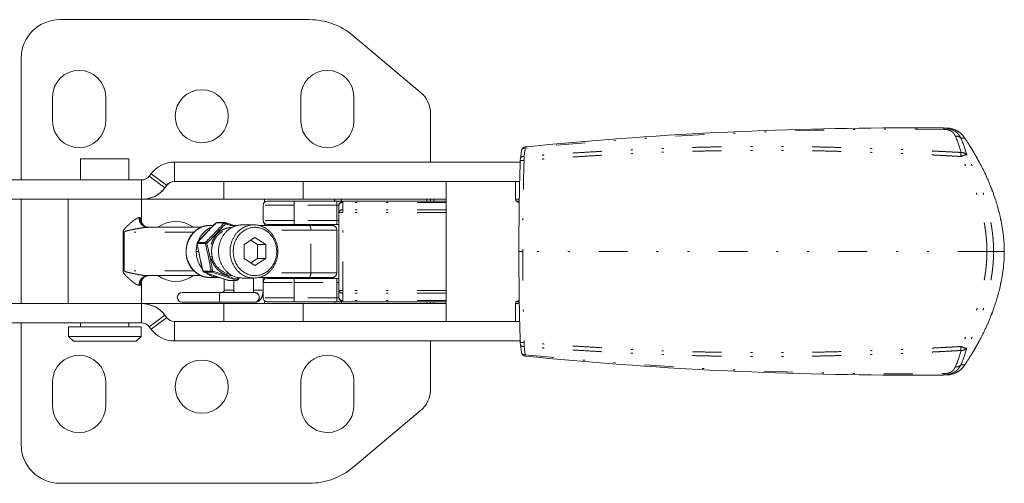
# Model space of a CAD drawing. Header units: millimetres. Extents: x 71 to 466, y 113 to 328.
# Tile 2 of 6: x 159 to 261, y 126 to 174. Entities that reach past the tile are written whole.
import ezdxf

# ---------------------------------------------------------------- set-up
doc = ezdxf.new("R2010")
doc.units = ezdxf.units.MM
doc.header["$MEASUREMENT"] = 0
doc.linetypes.add('DASHEDBIDOT', pattern=[12.4, 3, -3, 0.2, -3, 0.2, -3])
doc.layers.add('Layer0000', color=7, linetype='Continuous', lineweight=20)

msp = doc.modelspace()

# ---------------------------------------------------------------- linework, layer by layer
at = {"layer": 'Layer0000', "color": 7, "linetype": 'Continuous', "lineweight": 20}
for p, q in [((163.5, 174.13), (189.35, 174.13)), ((193.85, 172.49), (200.83, 166.63)), ((159.5, 170.13), (159.5, 157.53)), ((162.75, 166.13), (162.75, 163.63)), ((168.25, 163.63), (168.25, 166.13)), ((188.45, 166.12), (188.46, 163.62)), ((193.96, 163.63), (193.95, 166.13)), ((201.9, 159.38), (201.9, 164.34)), ((251.23, 162.93), (251.23, 162.93)), ((254.99, 162.91), (255.25, 162.91)), ((211.19, 159.73), (211.31, 160.58)), ((165.66, 157.53), (165.66, 159.73)), ((165.66, 159.73), (166.18, 159.73)), ((166.18, 159.73), (170.66, 159.73)), ((170.66, 157.53), (170.66, 159.73)), ((175.36, 159.38), (211.17, 159.38)), ((172.77, 157.92), (172.96, 158.18)), ((148.31, 157.53), (171.97, 157.53)), ((211.12, 157.38), (175.36, 157.38)), ((180.47, 157.38), (180.47, 155.53)), ((188.7, 157.38), (188.7, 155.53)), ((203.5, 142.88), (203.5, 157.38)), ((210.7, 157.38), (210.7, 155.53)), ((210.7, 157.38), (210.7, 155.53)), ((174.56, 156.98), (174.36, 156.72)), ((174.58, 156.98), (174.39, 156.72)), ((171.97, 155.53), (148.31, 155.53)), ((159.5, 155.53), (159.5, 144.73)), ((164.36, 155.53), (164.36, 144.73)), ((171.96, 155.53), (171.96, 153.18)), ((171.97, 155.53), (171.99, 155.53)), ((180.47, 155.53), (171.99, 155.53)), ((188.7, 155.53), (180.47, 155.53)), ((184.7, 155.23), (184.7, 155.53)), ((187.76, 155.33), (184.96, 155.33)), ((192.2, 155.33), (187.76, 155.33)), ((203.5, 155.53), (188.7, 155.53)), ((192.74, 155.33), (192.2, 155.33)), ((203.5, 155.33), (192.81, 155.33)), ((201.9, 155.33), (201.9, 155.53)), ((211.08, 155.53), (210.7, 155.53)), ((211.08, 155.33), (210.77, 155.33)), ((184.56, 154.93), (184.56, 153.33)), ((192.41, 154.16), (192.41, 154.93)), ((192.41, 146.09), (192.41, 154.16)), ((180.6, 153.12), (179.78, 153.12)), ((184.7, 152.83), (184.7, 153.02)), ((178.12, 152.63), (172.64, 152.63)), ((179.43, 152.83), (179.05, 152.83)), ((181.93, 152.83), (181.52, 152.83)), ((183.6, 152.88), (182.4, 152.88)), ((189.28, 152.83), (184.07, 152.83)), ((187.76, 152.93), (184.96, 152.93)), ((185.26, 152.83), (185.26, 152.88)), ((185.26, 152.88), (191.86, 152.88)), ((186.56, 152.88), (186.56, 152.93)), ((192.2, 152.93), (187.76, 152.93)), ((191.68, 152.83), (189.28, 152.83)), ((190.56, 152.88), (190.56, 152.93)), ((191.86, 152.79), (191.86, 152.88)), ((192.18, 147.93), (192.18, 152.33)), ((192.41, 152.93), (192.2, 152.93)), ((183.71, 151.57), (182.58, 150.85)), ((183.96, 150.85), (183.27, 151.29)), ((184.83, 150.85), (183.71, 151.57)), ((176.62, 150.13), (176.57, 150.13)), ((182.58, 150.85), (182.58, 149.4)), ((183.96, 149.4), (183.96, 150.85)), ((184.83, 150.85), (183.96, 150.85)), ((184.83, 149.4), (184.83, 150.85)), ((182.58, 149.4), (183.71, 148.68)), ((183.27, 148.96), (183.96, 149.4)), ((183.71, 148.68), (184.83, 149.4)), ((184.83, 149.4), (183.96, 149.4)), ((171.96, 147.07), (171.96, 144.73)), ((178.12, 147.63), (172.64, 147.63)), ((180.06, 147.43), (179.05, 147.43)), ((180.07, 147.43), (180.06, 147.43)), ((180.53, 146.13), (180.53, 147.27)), ((181.81, 147.14), (180.98, 147.14)), ((181.53, 146.13), (181.53, 147.14)), ((181.9, 147.17), (182.12, 147.39)), ((183.6, 147.38), (182.4, 147.38)), ((183.56, 146.13), (183.56, 147.38)), ((189.28, 147.43), (184.07, 147.43)), ((184.56, 146.13), (184.56, 147.43)), ((184.7, 147.23), (184.7, 147.43)), ((184.96, 147.33), (187.76, 147.33)), ((185.26, 147.43), (185.26, 147.38)), ((185.26, 147.38), (191.86, 147.38)), ((186.56, 147.33), (186.56, 147.38)), ((187.76, 147.33), (192.2, 147.33)), ((191.68, 147.43), (189.28, 147.43)), ((190.56, 147.33), (190.56, 147.38)), ((191.86, 147.46), (191.86, 147.38)), ((192.2, 147.33), (192.41, 147.33)), ((176.17, 145.88), (180.06, 145.88)), ((183.7, 145.88), (176.17, 145.88)), ((184.56, 146.13), (184.56, 145.33)), ((192.41, 145.33), (192.41, 146.09)), ((180.06, 144.88), (176.17, 144.88)), ((176.17, 144.88), (183.7, 144.88)), ((184.7, 144.73), (184.7, 145.02)), ((187.76, 144.93), (184.96, 144.93)), ((192.2, 144.93), (187.76, 144.93)), ((192.74, 144.93), (192.2, 144.93)), ((203.5, 144.93), (192.81, 144.93)), ((201.9, 144.73), (201.9, 144.93)), ((211.08, 144.93), (210.77, 144.93)), ((171.97, 144.73), (148.31, 144.73)), ((171.97, 144.73), (171.99, 144.73)), ((180.47, 144.73), (171.99, 144.73)), ((188.7, 144.73), (180.47, 144.73)), ((180.47, 144.73), (180.47, 142.88)), ((188.7, 144.73), (188.7, 142.88)), ((203.5, 144.73), (188.7, 144.73)), ((211.08, 144.73), (210.7, 144.73)), ((210.7, 144.73), (210.7, 142.88)), ((210.7, 144.73), (210.7, 142.88)), ((174.56, 143.27), (174.36, 143.53)), ((174.58, 143.27), (174.39, 143.53)), ((211.12, 142.88), (175.36, 142.88)), ((148.31, 142.73), (171.97, 142.73)), ((159.5, 142.73), (159.5, 130.13)), ((164.41, 142.33), (164.41, 141.33)), ((164.41, 142.33), (165.19, 142.33)), ((165.19, 142.33), (171.91, 142.33)), ((165.66, 142.33), (165.66, 142.73)), ((170.66, 142.33), (170.66, 142.73)), ((171.91, 142.33), (171.91, 141.33)), ((172.77, 142.33), (172.96, 142.07)), ((164.41, 141.33), (164.91, 140.83)), ((164.41, 141.33), (165.19, 141.33)), ((164.91, 140.83), (165.58, 140.83)), ((165.19, 141.33), (171.91, 141.33)), ((165.58, 140.83), (171.41, 140.83)), ((171.91, 141.33), (171.41, 140.83)), ((175.36, 140.88), (211.17, 140.88)), ((201.9, 135.92), (201.9, 140.88)), ((211.19, 140.52), (211.31, 139.67)), ((162.75, 134.13), (162.75, 136.63)), ((168.25, 136.63), (168.25, 134.13)), ((188.45, 134.13), (188.46, 136.63)), ((251.23, 137.32), (251.23, 137.32)), ((254.99, 137.34), (255.25, 137.34)), ((193.96, 136.62), (193.95, 134.12)), ((193.85, 127.76), (200.83, 133.62)), ((163.5, 126.13), (189.35, 126.13))]:
    msp.add_line(p, q, dxfattribs=at)
at = {"layer": 'Layer0000', "color": 251, "linetype": 'DASHEDBIDOT', "lineweight": 5, "true_color": 0x606060}
for p, q in [((256.81, 161.86), (257.21, 161.86)), ((211.69, 160.82), (211.57, 159.97)), ((175.36, 159.38), (175.36, 157.38)), ((174.56, 156.98), (172.96, 158.18)), ((171.97, 155.53), (171.97, 157.53)), ((172.77, 157.92), (174.36, 156.72)), ((174.36, 156.72), (174.39, 156.72)), ((174.56, 156.98), (174.58, 156.98)), ((187.76, 155.33), (187.76, 154.93)), ((192.2, 155.33), (192.2, 154.93)), ((192.81, 155.33), (192.81, 155.21)), ((192.81, 154.44), (192.81, 155.21)), ((203.5, 155.21), (192.81, 155.21)), ((187.76, 154.93), (184.56, 154.93)), ((192.2, 154.93), (187.76, 154.93)), ((187.76, 154.93), (187.76, 153.33)), ((192.2, 154.93), (192.2, 153.33)), ((192.41, 154.93), (192.2, 154.93)), ((192.81, 154.16), (192.41, 154.16)), ((203.5, 154.44), (192.81, 154.44)), ((192.81, 154.16), (192.81, 154.44)), ((192.81, 146.09), (192.81, 154.16)), ((203.5, 154.16), (192.81, 154.16)), ((171.78, 153.63), (171.7, 153.63)), ((179.7, 153.08), (180.52, 153.08)), ((187.76, 153.33), (184.56, 153.33)), ((192.2, 153.33), (187.76, 153.33)), ((187.76, 153.33), (187.76, 152.93)), ((192.41, 153.33), (192.2, 153.33)), ((192.2, 153.33), (192.2, 152.93)), ((170.05, 152.13), (170.05, 150.13)), ((170.18, 152.13), (170.05, 152.13)), ((177.39, 152.13), (170.18, 152.13)), ((170.18, 152.13), (170.18, 150.13)), ((189.5, 152.33), (185.09, 152.33)), ((192.18, 152.33), (189.5, 152.33)), ((189.5, 147.93), (189.5, 152.33)), ((177.74, 150.94), (178.56, 150.94)), ((178.6, 151.07), (177.77, 151.07)), ((170.05, 148.13), (170.05, 150.13)), ((170.18, 150.13), (170.05, 150.13)), ((170.18, 148.13), (170.18, 150.13)), ((177.63, 150.13), (177.87, 150.13)), ((211.03, 150.13), (211.44, 150.13)), ((259.5, 150.13), (211.44, 150.13)), ((260.19, 150.13), (259.5, 150.13)), ((261.29, 150.13), (260.19, 150.13)), ((261.3, 150.13), (261.29, 150.13)), ((179.05, 149.54), (179.13, 149.56)), ((170.18, 148.13), (170.05, 148.13)), ((177.39, 148.13), (170.18, 148.13)), ((179.16, 148.09), (178.34, 148.09)), ((178.42, 147.99), (179.25, 147.99)), ((189.5, 147.93), (185.09, 147.93)), ((192.18, 147.93), (189.5, 147.93)), ((180.06, 147.43), (180.07, 147.43)), ((180.94, 147.14), (180.95, 147.14)), ((181.77, 147.14), (180.95, 147.14)), ((181.87, 147.25), (182.03, 147.41)), ((184.56, 146.93), (187.76, 146.93)), ((187.76, 146.93), (187.76, 147.33)), ((187.76, 146.93), (192.2, 146.93)), ((187.76, 146.93), (187.76, 145.33)), ((192.2, 146.93), (192.2, 147.33)), ((192.2, 146.93), (192.2, 145.33)), ((192.2, 146.93), (192.41, 146.93)), ((171.78, 146.63), (171.7, 146.63)), ((180.53, 146.13), (181.53, 146.13)), ((184.5, 146.13), (183.56, 146.13)), ((184.56, 146.13), (184.5, 146.13)), ((192.81, 146.09), (192.41, 146.09)), ((203.5, 146.09), (192.81, 146.09)), ((192.81, 146.09), (192.81, 145.81)), ((192.81, 145.04), (192.81, 145.81)), ((203.5, 145.81), (192.81, 145.81)), ((187.76, 145.33), (184.56, 145.33)), ((192.2, 145.33), (187.76, 145.33)), ((187.76, 144.93), (187.76, 145.33)), ((192.41, 145.33), (192.2, 145.33)), ((192.2, 144.93), (192.2, 145.33)), ((203.5, 145.04), (192.81, 145.04)), ((192.81, 144.93), (192.81, 145.04)), ((171.97, 144.73), (171.97, 142.73)), ((172.77, 142.33), (174.36, 143.53)), ((174.56, 143.27), (172.96, 142.07)), ((174.36, 143.53), (174.39, 143.53)), ((174.56, 143.27), (174.58, 143.27)), ((175.36, 140.88), (175.36, 142.88)), ((211.69, 139.43), (211.57, 140.28)), ((256.81, 138.39), (257.21, 138.4))]:
    msp.add_line(p, q, dxfattribs=at)
at = {"layer": 'Layer0000', "color": 7, "linetype": 'Continuous', "lineweight": 20}
for centre in [(178.2, 164.13), (178.2, 136.13)]:
    msp.add_circle(centre, 2.75, dxfattribs=at)
for centre, radius, start, end in [((163.5, 170.13), 4, 90, 180), ((189.35, 167.13), 7, 50, 90), ((165.5, 166.13), 2.75, 0, 180), ((191.2, 166.13), 2.75, 0.1838, 180.1838), ((198.9, 164.34), 3, 0, 50), ((165.5, 163.63), 2.75, 180, 0), ((191.21, 163.63), 2.75, 180.1838, 0.1838), ((251.23, -237.17), 400.09, 89.9998, 95.6716), ((251.23, -237.2), 400.13, 89.4608, 90), ((255.28, 160.55), 2.36, 51.9242, 90.8313), ((256.57, 162.2), 0.267, 42.6228, 51.7403), ((254.96, 160.36), 2.71, 33.4529, 48.1677), ((211.7, 160.58), 0.389, 91.3919, 179.7471), ((175.36, 156.38), 3, 89.9935, 143.0104), ((522.45, 150.21), 311.41, 178.2971, 180.0149), ((213.76, 159.41), 2.59, 172.6581, 178.7978), ((171.97, 158.53), 1, 269.9957, 323.0084), ((175.36, 156.38), 1, 89.9956, 143.0082), ((175.38, 156.38), 0.998, 91.0954, 143.0447), ((171.97, 158.52), 3, 269.9939, 323.0101), ((171.99, 158.52), 3, 270.0014, 323.0367), ((184.96, 154.93), 0.4, 90, 180), ((192.32, 155.53), 0.375, 180, 212.231), ((192.81, 154.93), 0.4, 90, 180), ((192.32, 155.53), 0.375, 327.769, 0), ((201.87, 155.53), 0.375, 180, 212.231), ((201.87, 155.53), 0.375, 327.769, 0), ((211, 155.53), 0.3, 180, 284.9223), ((172.73, 153.44), 0.814, 196.1275, 263.5944), ((175.5, 150.13), 3.1, 53.7507, 126.2493), ((207.27, 124.69), 39.59, 134.1806, 138.2151), ((179.78, 152.98), 0.137, 89.9999, 134.3547), ((180.6, 152.98), 0.137, 72.2955, 89.9936), ((152.25, 64.06), 93.47, 71.6286, 72.3115), ((184.96, 153.33), 0.4, 180, 270), ((191.68, 152.33), 0.5, 0, 90), ((177.86, 150.97), 0.137, 138.1626, 189.4196), ((209.5, 156.15), 32.2, 189.2923, 194.5022), ((522.45, 150.04), 311.41, 179.9851, 181.7029), ((178.46, 148.12), 0.137, 194.3275, 250.5081), ((205.86, 225.49), 82.22, 250.4986, 252.357), ((191.68, 147.93), 0.5, 270, 0), ((172.73, 146.81), 0.814, 96.4056, 163.8725), ((175.5, 150.13), 3.1, 233.7507, 306.2493), ((180.98, 147.27), 0.137, 252.2639, 269.9996), ((181.81, 147.27), 0.137, 269.9999, 314.2961), ((184.96, 146.93), 0.4, 90, 180), ((176.17, 145.38), 0.5, 90, 180), ((176.17, 145.38), 0.5, 90, 180), ((184.68, 145.5), 4.63, 175.3321, 181.5193), ((180.28, 146.13), 0.25, 270.0586, 0.0064), ((180.29, 146.13), 1.25, 348.4336, 0.0138), ((182.59, 146.12), 0.97, 345.384, 0.3048), ((176.17, 145.38), 0.5, 180, 270), ((176.17, 145.38), 0.5, 180, 270), ((184.68, 145.25), 4.63, 178.4807, 184.6679), ((184.96, 145.33), 0.4, 180, 270), ((192.32, 144.73), 0.375, 147.769, 180), ((192.81, 145.33), 0.4, 180, 270), ((192.32, 144.73), 0.375, 0, 32.231), ((201.87, 144.73), 0.375, 147.769, 180), ((201.87, 144.73), 0.375, 0, 32.231), ((211, 144.73), 0.3, 75.0777, 180), ((171.97, 141.73), 3, 36.9899, 90.0061), ((171.99, 141.73), 3, 36.9633, 89.9986), ((175.36, 143.88), 1, 216.9918, 270.0044), ((175.38, 143.87), 0.998, 216.9553, 268.9046), ((171.97, 141.73), 1, 36.9916, 90.0043), ((175.36, 143.87), 3, 216.9896, 270.0065), ((213.76, 140.84), 2.59, 181.2022, 187.3419), ((165.5, 136.63), 2.75, 0, 180), ((191.21, 136.63), 2.75, 359.8162, 179.8162), ((211.7, 139.67), 0.389, 180.2529, 268.6081), ((251.23, 537.42), 400.09, 264.3284, 270.0002), ((255.28, 139.7), 2.36, 269.1837, 308.077), ((256.57, 138.05), 0.267, 308.2597, 317.3772), ((254.96, 139.89), 2.71, 311.8323, 326.5471), ((251.23, 537.45), 400.13, 270, 270.5392), ((198.9, 135.92), 3, 310, 0), ((165.5, 134.13), 2.75, 180, 0), ((191.2, 134.13), 2.75, 179.8162, 359.8162), ((163.5, 130.13), 4, 180, 270), ((189.35, 133.13), 7, 270, 310)]:
    msp.add_arc(centre, radius, start, end, dxfattribs=at)
at = {"layer": 'Layer0000', "color": 251, "linetype": 'DASHEDBIDOT', "lineweight": 5, "true_color": 0x606060}
for centre, radius, start, end in [((251.18, -234.23), 397.02, 89.4415, 95.7096), ((254.88, 162.78), 0.173, 357.1428, 50.1918), ((255.28, 160.58), 2.33, 51.1866, 90.8528), ((256.72, 162.39), 0.0212, 8.0337, 48.0583), ((254.97, 160.37), 2.69, 33.4187, 48.6586), ((256.7, 162.3), 0.108, 48.8942, 64.4239), ((245.42, 157.45), 11.76, 14.4052, 23.1262), ((256.32, 161.4), 0.672, 42.9089, 97.3615), ((245.63, 157.05), 12.17, 14.556, 23.2587), ((257.22, 161.84), 0.0109, 44.0972, 98.5519), ((212.8, 160.9), 1.11, 176.4584, 184.2437), ((256.85, 159.66), 0.721, 39.788, 93.6585), ((530.1, 150.21), 318.66, 178.3189, 180.0148), ((222.6, 159.9), 11.03, 179.608, 181.7697), ((192.76, 154.85), 0.357, 81.9505, 168.5782), ((192.76, 154.09), 0.357, 81.9505, 168.5782), ((172.67, 153.59), 0.968, 178.0971, 267.9614), ((172.77, 153.61), 0.984, 178.8889, 262.4462), ((207.19, 124.79), 39.45, 134.1801, 138.2152), ((151.29, 179.18), 39.18, 314.1663, 318.229), ((148.87, 181.54), 42.72, 314.3167, 318.0787), ((179.69, 153.07), 0.0127, 72.5174, 126.9007), ((179.78, 153), 0.117, 90.5346, 136.9377), ((180.6, 153), 0.117, 90.5346, 136.9377), ((180.5, 152.87), 0.205, 39.6607, 84.3526), ((180.56, 153.05), 0.101, 334.9379, 37.3671), ((155.58, 73.75), 83.13, 71.7885, 72.4451), ((180.23, 150.3), 2.56, 111.365, 161.7216), ((180.61, 150.13), 2.98, 164.8629, 180.0238), ((177.74, 150.96), 0.0175, 209.6442, 270.1022), ((177.88, 150.97), 0.147, 137.2045, 192.3545), ((209.39, 156.12), 32.07, 189.2919, 194.5027), ((177.78, 151.05), 0.0282, 95.2846, 136.1097), ((178.7, 150.97), 0.147, 137.2037, 192.3545), ((173.34, 171.85), 21.55, 284.0264, 284.4511), ((147.73, 142.96), 31.85, 9.2741, 14.5205), ((178.46, 150.78), 0.323, 38.8583, 65.7953), ((144.31, 142.2), 35.51, 11.9351, 14.322), ((180.5, 150.11), 2.87, 179.622, 219.2503), ((530.1, 150.04), 318.66, 179.9852, 181.6811), ((145.26, 142.44), 34.53, 9.4386, 11.8693), ((177.54, 156.26), 6.88, 283.3412, 284.5611), ((181.43, 149.97), 2.19, 189.9468, 260.1691), ((178.31, 148.2), 0.119, 278.7891, 285.0495), ((178.47, 148.11), 0.132, 190.5155, 249.8375), ((178.43, 148.03), 0.036, 250.5824, 266.9773), ((205.83, 225.36), 82.08, 250.4986, 252.3571), ((180.07, 149.69), 2.26, 232.4492, 269.7061), ((179.21, 148.55), 0.468, 264.4667, 284.2817), ((179.29, 148.11), 0.132, 190.5155, 249.8379), ((179.16, 148.13), 0.166, 301.7567, 350), ((154.55, 70.3), 81.53, 70.4922, 72.3635), ((149.12, 53.98), 98.84, 70.6489, 72.2069), ((172.67, 146.66), 0.968, 92.0386, 181.9029), ((172.77, 146.64), 0.984, 97.5538, 181.1111), ((180.98, 147.25), 0.112, 251.3727, 269.9631), ((181.74, 147.27), 0.137, 284.3624, 348.0359), ((181.81, 147.25), 0.112, 251.3727, 269.9638), ((181.81, 147.18), 0.0878, 357.5699, 50.2007), ((183.67, 145.4), 0.474, 356.7191, 86.1598), ((192.76, 146.16), 0.357, 191.4218, 278.0495), ((183.67, 145.35), 0.474, 273.8402, 3.2809), ((192.76, 145.4), 0.357, 191.4218, 278.0495), ((222.6, 140.35), 11.03, 178.2303, 180.392), ((245.42, 142.8), 11.76, 336.8738, 345.5948), ((245.63, 143.2), 12.17, 336.7413, 345.444), ((256.85, 140.59), 0.721, 266.3415, 320.212), ((212.8, 139.35), 1.12, 175.7682, 183.5247), ((251.18, 534.48), 397.02, 264.2904, 270.5585), ((255.28, 139.67), 2.33, 269.1472, 308.8134), ((256.32, 138.85), 0.672, 262.6385, 317.0911), ((256.72, 137.86), 0.0212, 311.9417, 351.9663), ((254.97, 139.88), 2.69, 311.3414, 326.5813), ((256.7, 137.95), 0.108, 295.5761, 311.1058), ((257.22, 138.41), 0.0109, 261.4481, 315.9028), ((254.88, 137.47), 0.173, 309.8082, 2.8572)]:
    msp.add_arc(centre, radius, start, end, dxfattribs=at)
for points, degree, knots in [([(254.99, 162.91), (255.28, 162.91), (255.75, 162.8), (256.28, 162.56), (256.7, 162.09), (256.81, 161.86)], 2, [0, 0, 0, 0.2158605, 0.3743265, 0.6800075, 0.9534292, 0.9534292, 0.9534292]), ([(255.05, 162.77), (255.25, 162.77), (255.58, 162.7), (255.8, 162.6), (256.03, 162.42), (256.18, 162.18), (256.23, 162.07)], 2, [0, 0, 0, 0.2092025, 0.3508274, 0.4787235, 0.7308095, 0.9366207, 0.9366207, 0.9366207]), ([(257.21, 161.86), (257.93, 160.79), (259.34, 158.24), (260.49, 155.31), (261, 153.15), (261.29, 151.29), (261.29, 150.13)], 2, [0.0000014, 0.0000014, 0.0000014, 0.2035674, 0.4629978, 0.7030557, 0.8148256, 0.9998835, 0.9998835, 0.9998835]), ([(256.81, 160.38), (255.65, 160.44), (248.66, 160.8), (238.89, 161.02), (228.62, 160.96), (216.93, 160.37), (211.57, 159.97)], 2, [0.0916482, 0.0916482, 0.0916482, 0.1377422, 0.3687578, 0.524753, 0.7753428, 0.9875973, 0.9875973, 0.9875973]), ([(256.81, 159.96), (255.65, 160.03), (248.67, 160.39), (238.91, 160.62), (228.64, 160.56), (216.95, 159.96), (211.58, 159.56)], 2, [0.0917139, 0.0917139, 0.0917139, 0.1378556, 0.3688973, 0.5248161, 0.775293, 0.9882755, 0.9882755, 0.9882755]), ([(256.81, 159.96), (256.97, 160.04), (257.24, 160.14), (257.37, 160.13), (257.41, 160.12)], 3, [0, 0, 0, 0, 0.6, 1, 1, 1, 1]), ([(260.19, 150.13), (260.19, 150.89), (259.98, 153.03), (259.21, 156.08), (258.03, 158.94), (257.41, 160.12)], 2, [0, 0, 0, 0.1362098, 0.384403, 0.7013285, 0.9463581, 0.9463581, 0.9463581]), ([(259.5, 150.13), (259.5, 150.86), (259.3, 152.95), (258.56, 155.96), (257.42, 158.79), (256.81, 159.96)], 2, [0, 0, 0, 0.1344036, 0.3813511, 0.6991689, 0.9459145, 0.9459145, 0.9459145]), ([(171.7, 153.63), (171.63, 153.62), (171.4, 153.52), (171.08, 153.29), (170.72, 152.98), (170.41, 152.69), (170.19, 152.46), (170.06, 152.24), (170.05, 152.13)], 2, [0, 0, 0, 0.138904, 0.316876, 0.514832, 0.701746, 0.831364, 0.926192, 1, 1, 1]), ([(171.95, 153.21), (171.95, 153.32), (171.9, 153.63), (171.78, 153.63)], 2, [0.7502393, 0.7502393, 0.7502393, 0.8144598, 1, 1, 1]), ([(172.64, 152.63), (172.27, 152.62), (171.37, 152.47), (170.67, 152.32), (170.38, 152.24), (170.24, 152.18), (170.19, 152.15), (170.18, 152.13)], 2, [0, 0, 0, 0.325557, 0.736515, 0.870033, 0.956807, 0.981299, 1, 1, 1]), ([(259.5, 150.13), (259.5, 149.39), (259.3, 147.3), (258.56, 144.29), (257.42, 141.46), (256.81, 140.29)], 2, [0, 0, 0, 0.1344036, 0.3813511, 0.6991689, 0.9459145, 0.9459145, 0.9459145]), ([(257.21, 138.4), (257.93, 139.46), (259.34, 142.01), (260.49, 144.94), (261, 147.11), (261.29, 148.96), (261.29, 150.13)], 2, [0.0000014, 0.0000014, 0.0000014, 0.2035674, 0.4629978, 0.7030557, 0.8148256, 0.9998835, 0.9998835, 0.9998835]), ([(260.19, 150.13), (260.19, 149.36), (259.98, 147.22), (259.21, 144.17), (258.03, 141.31), (257.41, 140.13)], 2, [0, 0, 0, 0.1362098, 0.384403, 0.7013285, 0.9463581, 0.9463581, 0.9463581]), ([(171.7, 146.63), (171.63, 146.63), (171.4, 146.73), (171.08, 146.96), (170.72, 147.27), (170.41, 147.56), (170.19, 147.79), (170.06, 148.01), (170.05, 148.13)], 2, [0, 0, 0, 0.138904, 0.316876, 0.514832, 0.701746, 0.831364, 0.926192, 1, 1, 1]), ([(172.64, 147.63), (172.27, 147.63), (171.37, 147.78), (170.67, 147.94), (170.38, 148.01), (170.24, 148.07), (170.19, 148.1), (170.18, 148.13)], 2, [0, 0, 0, 0.325557, 0.736515, 0.870033, 0.956807, 0.981299, 1, 1, 1]), ([(171.95, 147.04), (171.95, 146.93), (171.9, 146.62), (171.78, 146.63)], 2, [0.7502393, 0.7502393, 0.7502393, 0.8144598, 1, 1, 1]), ([(256.81, 139.88), (255.65, 139.81), (248.66, 139.45), (238.89, 139.23), (228.62, 139.29), (216.93, 139.88), (211.57, 140.28)], 2, [0.0916482, 0.0916482, 0.0916482, 0.1377422, 0.3687578, 0.524753, 0.7753428, 0.9875973, 0.9875973, 0.9875973]), ([(256.81, 140.29), (255.65, 140.22), (248.67, 139.86), (238.91, 139.63), (228.64, 139.69), (216.95, 140.29), (211.58, 140.7)], 2, [0.0917139, 0.0917139, 0.0917139, 0.1378556, 0.3688973, 0.5248161, 0.775293, 0.9882755, 0.9882755, 0.9882755]), ([(256.81, 140.29), (256.97, 140.21), (257.24, 140.11), (257.37, 140.12), (257.41, 140.13)], 3, [0, 0, 0, 0, 0.6, 1, 1, 1, 1]), ([(254.99, 137.34), (255.28, 137.34), (255.75, 137.45), (256.28, 137.69), (256.7, 138.16), (256.81, 138.39)], 2, [0, 0, 0, 0.2158605, 0.3743265, 0.6800075, 0.9534292, 0.9534292, 0.9534292]), ([(255.05, 137.48), (255.25, 137.48), (255.58, 137.55), (255.8, 137.65), (256.03, 137.83), (256.18, 138.07), (256.23, 138.18)], 2, [0, 0, 0, 0.2092025, 0.3508274, 0.4787235, 0.7308095, 0.9366207, 0.9366207, 0.9366207])]:
    msp.add_open_spline(points, degree=degree, knots=knots, dxfattribs=at)
at = {"layer": 'Layer0000', "color": 7, "linetype": 'Continuous', "lineweight": 20}
for points, knots in [([(261.3, 150.13), (261.3, 150.79), (261.12, 152.75), (260.44, 155.5), (259.26, 158.42), (257.88, 160.87), (257.22, 161.85)], [0.0000935, 0.0000935, 0.0000935, 0.1055314, 0.3125908, 0.5539051, 0.8118307, 1, 1, 1]), ([(179.05, 152.83), (178.8, 152.83), (178.25, 152.7), (177.7, 152.41), (177.24, 151.99), (176.89, 151.48), (176.67, 150.91), (176.58, 150.37), (176.57, 150.13)], [0, 0, 0, 0.12757, 0.286892, 0.438458, 0.593802, 0.739263, 0.88444, 1, 1, 1]), ([(179.05, 147.43), (178.8, 147.43), (178.25, 147.55), (177.7, 147.84), (177.24, 148.26), (176.89, 148.77), (176.67, 149.34), (176.58, 149.88), (176.57, 150.13)], [0, 0, 0, 0.12757, 0.286892, 0.438458, 0.593802, 0.739263, 0.88444, 1, 1, 1]), ([(261.3, 150.13), (261.3, 149.46), (261.12, 147.5), (260.44, 144.75), (259.26, 141.83), (257.88, 139.38), (257.22, 138.4)], [0.0000935, 0.0000935, 0.0000935, 0.1055314, 0.3125908, 0.5539051, 0.8118307, 1, 1, 1]), ([(184.56, 146.13), (184.56, 145.83), (184.4, 145.31), (184.13, 145), (183.85, 144.88), (183.7, 144.88)], [0, 0, 0, 0.319993, 0.622094, 0.830678, 1, 1, 1])]:
    msp.add_open_spline(points, degree=2, knots=knots, dxfattribs=at)
at = {"layer": 'Layer0000', "color": 251, "linetype": 'DASHEDBIDOT', "lineweight": 5, "true_color": 0x606060}
for points, degree in [([(211.31, 160.58), (211.34, 160.82), (211.69, 160.82)], 2), ([(256.81, 160.38), (256.81, 160.28), (256.82, 160.13), (256.81, 159.96)], 3), ([(211.17, 159.46), (211.17, 159.57), (211.58, 159.56)], 2), ([(211.17, 140.79), (211.17, 140.68), (211.58, 140.7)], 2), ([(256.81, 139.88), (256.81, 139.97), (256.82, 140.12), (256.81, 140.29)], 3), ([(211.31, 139.67), (211.34, 139.43), (211.69, 139.43)], 2)]:
    msp.add_open_spline(points, degree=degree, dxfattribs=at)
at = {"layer": 'Layer0000', "color": 7, "linetype": 'Continuous', "lineweight": 20}
for points in [[(211.19, 159.74), (211.23, 159.98), (211.57, 159.97)], [(211.19, 140.51), (211.23, 140.27), (211.57, 140.28)]]:
    msp.add_open_spline(points, degree=2, dxfattribs=at)
at = {"layer": 'Layer0000', "color": 251, "linetype": 'DASHEDBIDOT', "lineweight": 5, "true_color": 0x606060}
for points, weights, degree in [([(179.05, 152.83), (176.62, 152.82), (176.62, 150.13)], [0.999926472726, 0.707143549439, 1], 2), ([(181.33, 152.61), (179.53, 152.63), (178.83, 151), (179.13, 149.56)], [0.503727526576, 0.458592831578, 0.621608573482, 0.992774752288], 3), ([(179.27, 149.6), (179.02, 150.82), (179.54, 152.23), (181.05, 152.43)], [0.992774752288, 0.644077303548, 0.479092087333, 0.497819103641], 3), ([(189.28, 152.83), (189.5, 152.83), (189.5, 152.33)], [1, 0.707106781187, 1], 2), ([(179.05, 147.43), (176.62, 147.43), (176.62, 150.13)], [0.999926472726, 0.707143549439, 1], 2), ([(181.33, 147.65), (180.1, 147.63), (179.35, 148.54), (179.13, 149.56)], [0.505985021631, 0.538464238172, 0.703135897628, 1], 3), ([(189.28, 147.43), (189.5, 147.43), (189.5, 147.93)], [1, 0.707106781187, 1], 2)]:
    msp.add_rational_spline(points, weights, degree=degree, dxfattribs=at)
at = {"layer": 'Layer0000', "color": 7, "linetype": 'Continuous', "lineweight": 20}
for points in [[(179.93, 150.13), (179.93, 152.88), (182.4, 152.88)], [(183.6, 152.88), (181.13, 152.88), (181.13, 150.13)], [(182.4, 147.38), (179.93, 147.38), (179.93, 150.13)], [(181.13, 150.13), (181.13, 147.38), (183.6, 147.38)]]:
    msp.add_rational_spline(points, [1, 0.707106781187, 1], degree=2, dxfattribs=at)
for points, weights, knots in [([(181.46, 150.13), (181.46, 147.63), (183.71, 147.63), (185.96, 147.63), (185.96, 150.13), (185.96, 152.63), (183.71, 152.63), (181.46, 152.63), (181.46, 150.13)], [1, 0.707106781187, 1, 0.707106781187, 1, 0.707106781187, 1, 0.707106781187, 1], [0, 0, 0, 0.25, 0.25, 0.5, 0.5, 0.75, 0.75, 1, 1, 1]), ([(183.6, 147.38), (186.08, 147.38), (186.08, 150.13), (186.08, 152.88), (183.6, 152.88)], [1, 0.707106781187, 1, 0.707106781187, 1], [0.25, 0.25, 0.25, 0.5, 0.5, 0.75, 0.75, 0.75])]:
    msp.add_rational_spline(points, weights, degree=2, knots=knots, dxfattribs=at)

doc.saveas('drawing.dxf')
